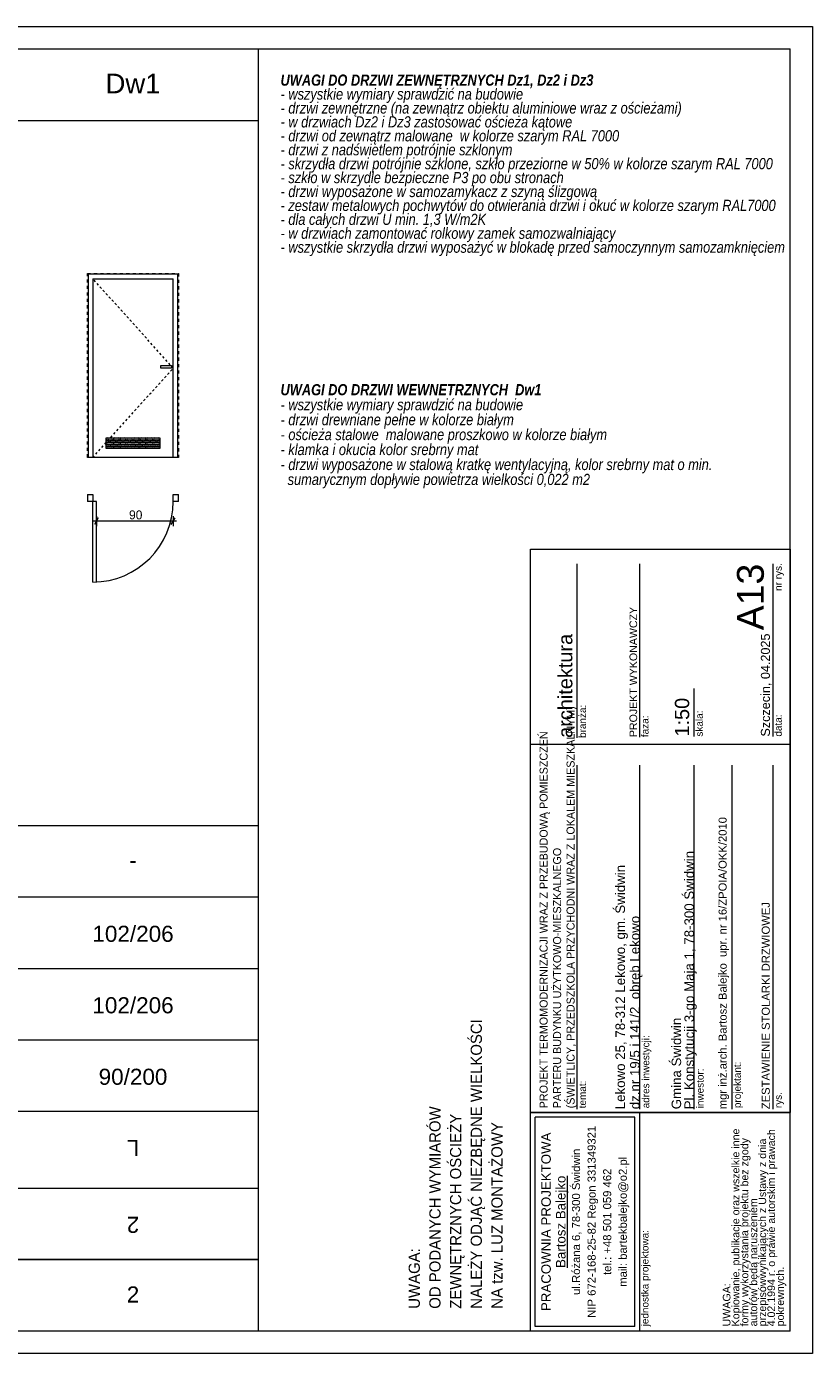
# Model space of a CAD drawing. Extents: x -11111 to 33789, y 5521 to 20371.
# Tile 4 of 4: x 24998 to 33789, y 5521 to 20371. Entities that reach past the tile are written whole.
import ezdxf

# ---------------------------------------------------------------- set-up
doc = ezdxf.new("R2010")
doc.units = 0
doc.header["$MEASUREMENT"] = 0
doc.linetypes.add('Hidden Line', pattern=[50, 25, -25])
doc.linetypes.add('Przerywana copy', pattern=[72.5, 35, -37.5])
for name, color, linetype, lineweight in [('Arch drzwi_Nr_Pióra__21', 7, 'Continuous', 13), ('Arch okna_Nr_Pióra__5', 7, 'Continuous', 13), ('Arch opisy okien_Nr_Pióra__1', 7, 'Continuous', 25), ('Arch opisy_Nr_Pióra__1', 7, 'Continuous', 25), ('Arch opisy_Nr_Pióra__21', 7, 'Continuous', 13), ('Arch opisy_Nr_Pióra__7', 7, 'Continuous', 13), ('ARCH stolarka_Nr_Pióra__21', 7, 'Continuous', 13), ('ARCH stolarka_Nr_Pióra__41', 7, 'Continuous', 9), ('ARCH TABELA_Nr_Pióra__1', 7, 'Continuous', 25), ('ARCH TABELA_Nr_Pióra__21', 7, 'Continuous', 13), ('ARCH TABELA_Nr_Pióra__7', 7, 'Continuous', 13), ('Arch wymiary_Nr_Pióra__21', 7, 'Continuous', 13), ('Arch ŚCIANY ZEW._Nr_Pióra__21', 7, 'Continuous', 13)]:
    doc.layers.add(name, color=color, linetype=linetype, lineweight=lineweight)
doc.layers.add('Arch kolorystyka_Nr_Pióra__102', color=7, linetype='Continuous', lineweight=13, true_color=0xcccccc)
doc.layers.add('Arch wymiary', color=7, linetype='Continuous')
doc.styles.add('GENERATED_STYLE_1', font='txt')
doc.styles.add('GENERATED_STYLE_10', font='txt')
doc.styles.add('GENERATED_STYLE_2', font='arial.ttf')
doc.styles.add('GENERATED_STYLE_3', font='arial.ttf')
doc.styles.add('GENERATED_STYLE_4', font='arial.ttf')
doc.styles.add('GENERATED_STYLE_5', font='arial.ttf')
doc.styles.add('GENERATED_STYLE_6', font='arial.ttf')
doc.styles.add('GENERATED_STYLE_9', font='txt')
doc.dimstyles.new('GENERATED_STYLE__2', dxfattribs={"dimtxt": 100, "dimasz": 57, "dimexe": 0.18, "dimexo": 0, "dimgap": 0.09, "dimtad": 1, "dimtih": 1, "dimtoh": 1, "dimdec": 0, "dimlfac": 0.1, "dimzin": 0, "dimdsep": 46, "dimtxsty": 'GENERATED_STYLE_1', "dimblk": 'ARROWHEAD_2', "dimblk1": 'ARROWHEAD_2', "dimblk2": 'ARROWHEAD_2', "dimcen": 0.09, "dimclrd": 7, "dimclre": 7, "dimclrt": 7, "dimadec": 0, "dimazin": 0, "dimtfac": 1, "dimtdec": 4, "dimtmove": 0, "dimatfit": 3, "dimfxl": 0, "dimtolj": 1, "dimtzin": 0, "dimarcsym": 0})

# ---------------------------------------------------------------- blocks, each defined once
blk = doc.blocks.new('*D28')
at = {"layer": 'Arch wymiary_Nr_Pióra__21', "linetype": 'Continuous'}
for p, q in [((25801, 14872), (25757, 14797)), ((25779, 14890), (25779, 14778)), ((26617, 14797), (26661, 14872)), ((26639, 14890), (26639, 14778)), ((25779, 14834), (25742, 14834)), ((26639, 14834), (25779, 14834)), ((26676, 14834), (26639, 14834))]:
    blk.add_line(p, q, dxfattribs=at)
at = {"layer": 'Arch wymiary_Nr_Pióra__21', "insert": (26145, 14854), "char_height": 100, "attachment_point": 7, "style": 'GENERATED_STYLE_1'}
blk.add_mtext('{90}', dxfattribs=at)
blk = doc.blocks.new('ARROWHEAD_2')
at = {"color": 0, "linetype": 'Continuous', "lineweight": 0}
for p, q in [((0, 0), (-1, 0)), ((-0.38, -0.66), (0.38, 0.66))]:
    blk.add_line(p, q, dxfattribs=at)

msp = doc.modelspace()

# ---------------------------------------------------------------- hatches: boundary and pattern name
at = {"layer": 'Arch kolorystyka_Nr_Pióra__102', "linetype": 'Continuous'}
msp.add_hatch(color=256, dxfattribs=at).paths.add_polyline_path([(25889.1, 15648.4), (26489.1, 15648.4), (26489.1, 15768.4), (25889.1, 15768.4)], flags=0)

# ---------------------------------------------------------------- linework, layer by layer
at = {"layer": 'Arch drzwi_Nr_Pióra__21', "linetype": 'Continuous'}
for p, q in [((25679.1, 15134.1), (25679.1, 15054.1)), ((25679.1, 15134.1), (25739.1, 15134.1)), ((25739.1, 15054.1), (25679.1, 15054.1)), ((25739.1, 15134.1), (25739.1, 15054.1)), ((25779.1, 15054.1), (25739.1, 15054.1)), ((25739.1, 14154.1), (25739.1, 15054.1)), ((25779.1, 14154.1), (25779.1, 15054.1)), ((26639.1, 15134.1), (26699.1, 15134.1)), ((26639.1, 15054.1), (26639.1, 15134.1)), ((26699.1, 15054.1), (26639.1, 15054.1)), ((26699.1, 15054.1), (26699.1, 15134.1))]:
    msp.add_line(p, q, dxfattribs=at)
msp.add_arc((25739.1, 15054.1), 900, 270, 0, dxfattribs=at)
at = {"layer": 'Arch okna_Nr_Pióra__5', "linetype": 'Hidden Line'}
for p, q in [((26639.1, 16548.4), (25739.1, 17548.4)), ((25739.1, 15548.4), (26639.1, 16548.4))]:
    msp.add_line(p, q, dxfattribs=at)
at = {"layer": 'Arch opisy_Nr_Pióra__1', "linetype": 'Continuous'}
msp.add_line((14389.1, 6570.6), (27589.1, 6570.6), dxfattribs=at)
at = {"layer": 'Arch opisy_Nr_Pióra__21', "linetype": 'Continuous'}
for p, q in [((14389.1, 20120.6), (33539.1, 20120.6)), ((27589.1, 20120.6), (27589.1, 5770.6)), ((33539.1, 5770.6), (33539.1, 20120.6)), ((14389.1, 19320.6), (27589.1, 19320.6)), ((14389.1, 11430.6), (27589.1, 11430.6)), ((14389.1, 10630.6), (27589.1, 10630.6)), ((14389.1, 9830.6), (27589.1, 9830.6)), ((14389.1, 9030.6), (27589.1, 9030.6)), ((14389.1, 8230.6), (27589.1, 8230.6)), ((14389.1, 7370.6), (27589.1, 7370.6)), ((33539.1, 5770.6), (14389.1, 5770.6))]:
    msp.add_line(p, q, dxfattribs=at)
at = {"layer": 'ARCH stolarka_Nr_Pióra__21', "linetype": 'Continuous'}
for p, q in [((26689.1, 17598.4), (25689.1, 17598.4)), ((25689.1, 17598.4), (25689.1, 15548.4)), ((25739.1, 17548.4), (26639.1, 17548.4)), ((25739.1, 17548.4), (25739.1, 15548.4)), ((26639.1, 15548.4), (26639.1, 17548.4)), ((26689.1, 15548.4), (26689.1, 17598.4)), ((26499.1, 16578.4), (26619.1, 16578.4)), ((26499.1, 16548.4), (26499.1, 16578.4)), ((26619.1, 16548.4), (26499.1, 16548.4)), ((26619.1, 16578.4), (26619.1, 16548.4)), ((26689.1, 15548.4), (25689.1, 15548.4))]:
    msp.add_line(p, q, dxfattribs=at)
at = {"layer": 'ARCH stolarka_Nr_Pióra__41', "linetype": 'Continuous'}
for p, q in [((25889.1, 15768.4), (26489.1, 15768.4)), ((25889.1, 15648.4), (25889.1, 15768.4)), ((25889.1, 15742.4), (25911.6, 15742.4)), ((25904.1, 15766.4), (25949.1, 15766.4)), ((25904.1, 15746.4), (25949.1, 15746.4)), ((25941.6, 15742.4), (25986.6, 15742.4)), ((25979.1, 15766.4), (26024.1, 15766.4)), ((25979.1, 15746.4), (26024.1, 15746.4)), ((26016.6, 15742.4), (26061.6, 15742.4)), ((26054.1, 15766.4), (26099.1, 15766.4)), ((26054.1, 15746.4), (26099.1, 15746.4)), ((26091.6, 15742.4), (26136.6, 15742.4)), ((26129.1, 15766.4), (26174.1, 15766.4)), ((26129.1, 15746.4), (26174.1, 15746.4)), ((26166.6, 15742.4), (26211.6, 15742.4)), ((26204.1, 15766.4), (26249.1, 15766.4)), ((26204.1, 15746.4), (26249.1, 15746.4)), ((26241.6, 15742.4), (26286.6, 15742.4)), ((26279.1, 15766.4), (26324.1, 15766.4)), ((26279.1, 15746.4), (26324.1, 15746.4)), ((26316.6, 15742.4), (26361.6, 15742.4)), ((26354.1, 15766.4), (26399.1, 15766.4)), ((26354.1, 15746.4), (26399.1, 15746.4)), ((26391.6, 15742.4), (26436.6, 15742.4)), ((26429.1, 15766.4), (26474.1, 15766.4)), ((26429.1, 15746.4), (26474.1, 15746.4)), ((26466.6, 15742.4), (26489.1, 15742.4)), ((26489.1, 15768.4), (26489.1, 15648.4)), ((25889.1, 15722.4), (25911.6, 15722.4)), ((25889.1, 15694.4), (25911.6, 15694.4)), ((25889.1, 15674.4), (25911.6, 15674.4)), ((26489.1, 15648.4), (25889.1, 15648.4)), ((25904.1, 15718.4), (25949.1, 15718.4)), ((25904.1, 15698.4), (25949.1, 15698.4)), ((25904.1, 15670.4), (25949.1, 15670.4)), ((25904.1, 15650.4), (25949.1, 15650.4)), ((25941.6, 15722.4), (25986.6, 15722.4)), ((25941.6, 15694.4), (25986.6, 15694.4)), ((25941.6, 15674.4), (25986.6, 15674.4)), ((25979.1, 15718.4), (26024.1, 15718.4)), ((25979.1, 15698.4), (26024.1, 15698.4)), ((25979.1, 15670.4), (26024.1, 15670.4)), ((25979.1, 15650.4), (26024.1, 15650.4)), ((26016.6, 15722.4), (26061.6, 15722.4)), ((26016.6, 15694.4), (26061.6, 15694.4)), ((26016.6, 15674.4), (26061.6, 15674.4)), ((26054.1, 15718.4), (26099.1, 15718.4)), ((26054.1, 15698.4), (26099.1, 15698.4)), ((26054.1, 15670.4), (26099.1, 15670.4)), ((26054.1, 15650.4), (26099.1, 15650.4)), ((26091.6, 15722.4), (26136.6, 15722.4)), ((26091.6, 15694.4), (26136.6, 15694.4)), ((26091.6, 15674.4), (26136.6, 15674.4)), ((26129.1, 15718.4), (26174.1, 15718.4)), ((26129.1, 15698.4), (26174.1, 15698.4)), ((26129.1, 15670.4), (26174.1, 15670.4)), ((26129.1, 15650.4), (26174.1, 15650.4)), ((26166.6, 15722.4), (26211.6, 15722.4)), ((26166.6, 15694.4), (26211.6, 15694.4)), ((26166.6, 15674.4), (26211.6, 15674.4)), ((26204.1, 15718.4), (26249.1, 15718.4)), ((26204.1, 15698.4), (26249.1, 15698.4)), ((26204.1, 15670.4), (26249.1, 15670.4)), ((26204.1, 15650.4), (26249.1, 15650.4)), ((26241.6, 15722.4), (26286.6, 15722.4)), ((26241.6, 15694.4), (26286.6, 15694.4)), ((26241.6, 15674.4), (26286.6, 15674.4)), ((26279.1, 15718.4), (26324.1, 15718.4)), ((26279.1, 15698.4), (26324.1, 15698.4)), ((26279.1, 15670.4), (26324.1, 15670.4)), ((26279.1, 15650.4), (26324.1, 15650.4)), ((26316.6, 15722.4), (26361.6, 15722.4)), ((26316.6, 15694.4), (26361.6, 15694.4)), ((26316.6, 15674.4), (26361.6, 15674.4)), ((26354.1, 15718.4), (26399.1, 15718.4)), ((26354.1, 15698.4), (26399.1, 15698.4)), ((26354.1, 15670.4), (26399.1, 15670.4)), ((26354.1, 15650.4), (26399.1, 15650.4)), ((26391.6, 15722.4), (26436.6, 15722.4)), ((26391.6, 15694.4), (26436.6, 15694.4)), ((26391.6, 15674.4), (26436.6, 15674.4)), ((26429.1, 15718.4), (26474.1, 15718.4)), ((26429.1, 15698.4), (26474.1, 15698.4)), ((26429.1, 15670.4), (26474.1, 15670.4)), ((26429.1, 15650.4), (26474.1, 15650.4)), ((26466.6, 15722.4), (26489.1, 15722.4)), ((26466.6, 15694.4), (26489.1, 15694.4)), ((26466.6, 15674.4), (26489.1, 15674.4))]:
    msp.add_line(p, q, dxfattribs=at)
for centre, start, end in [((25904.1, 15756.4), 90, 270), ((25911.6, 15732.4), 270, 90), ((25941.6, 15732.4), 90, 270), ((25949.1, 15756.4), 270, 90), ((25979.1, 15756.4), 90, 270), ((25986.6, 15732.4), 270, 90), ((26016.6, 15732.4), 90, 270), ((26024.1, 15756.4), 270, 90), ((26054.1, 15756.4), 90, 270), ((26061.6, 15732.4), 270, 90), ((26091.6, 15732.4), 90, 270), ((26099.1, 15756.4), 270, 90), ((26129.1, 15756.4), 90, 270), ((26136.6, 15732.4), 270, 90), ((26166.6, 15732.4), 90, 270), ((26174.1, 15756.4), 270, 90), ((26204.1, 15756.4), 90, 270), ((26211.6, 15732.4), 270, 90), ((26241.6, 15732.4), 90, 270), ((26249.1, 15756.4), 270, 90), ((26279.1, 15756.4), 90, 270), ((26286.6, 15732.4), 270, 90), ((26316.6, 15732.4), 90, 270), ((26324.1, 15756.4), 270, 90), ((26354.1, 15756.4), 90, 270), ((26361.6, 15732.4), 270, 90), ((26391.6, 15732.4), 90, 270), ((26399.1, 15756.4), 270, 90), ((26429.1, 15756.4), 90, 270), ((26436.6, 15732.4), 270, 90), ((26466.6, 15732.4), 90, 270), ((26474.1, 15756.4), 270, 90), ((25904.1, 15708.4), 90, 270), ((25904.1, 15660.4), 90, 270), ((25911.6, 15684.4), 270, 90), ((25941.6, 15684.4), 90, 270), ((25949.1, 15708.4), 270, 90), ((25949.1, 15660.4), 270, 90), ((25979.1, 15708.4), 90, 270), ((25979.1, 15660.4), 90, 270), ((25986.6, 15684.4), 270, 90), ((26016.6, 15684.4), 90, 270), ((26024.1, 15708.4), 270, 90), ((26024.1, 15660.4), 270, 90), ((26054.1, 15708.4), 90, 270), ((26054.1, 15660.4), 90, 270), ((26061.6, 15684.4), 270, 90), ((26091.6, 15684.4), 90, 270), ((26099.1, 15708.4), 270, 90), ((26099.1, 15660.4), 270, 90), ((26129.1, 15708.4), 90, 270), ((26129.1, 15660.4), 90, 270), ((26136.6, 15684.4), 270, 90), ((26166.6, 15684.4), 90, 270), ((26174.1, 15708.4), 270, 90), ((26174.1, 15660.4), 270, 90), ((26204.1, 15708.4), 90, 270), ((26204.1, 15660.4), 90, 270), ((26211.6, 15684.4), 270, 90), ((26241.6, 15684.4), 90, 270), ((26249.1, 15708.4), 270, 90), ((26249.1, 15660.4), 270, 90), ((26279.1, 15708.4), 90, 270), ((26279.1, 15660.4), 90, 270), ((26286.6, 15684.4), 270, 90), ((26316.6, 15684.4), 90, 270), ((26324.1, 15708.4), 270, 90), ((26324.1, 15660.4), 270, 90), ((26354.1, 15708.4), 90, 270), ((26354.1, 15660.4), 90, 270), ((26361.6, 15684.4), 270, 90), ((26391.6, 15684.4), 90, 270), ((26399.1, 15708.4), 270, 90), ((26399.1, 15660.4), 270, 90), ((26429.1, 15708.4), 90, 270), ((26429.1, 15660.4), 90, 270), ((26436.6, 15684.4), 270, 90), ((26466.6, 15684.4), 90, 270), ((26474.1, 15708.4), 270, 90), ((26474.1, 15660.4), 270, 90)]:
    msp.add_arc(centre, 10, start, end, dxfattribs=at)
at = {"layer": 'ARCH TABELA_Nr_Pióra__21', "linetype": 'Continuous'}
for p, q in [((12889.1, 20370.6), (33789.1, 20370.6)), ((33789.1, 20370.6), (33789.1, 5520.6)), ((30633.5, 5770.6), (30633.5, 14520.6)), ((30633.5, 14520.6), (33539.1, 14520.6)), ((33539.1, 14520.6), (33539.1, 8217.4)), ((31158.1, 12409.4), (31158.1, 14359.1)), ((31856.9, 12418.2), (31856.9, 14359.1)), ((33347.9, 13540.8), (33347.9, 14359.1)), ((33347.9, 12424.1), (33347.9, 13565)), ((32464.7, 12424.1), (32464.7, 12963.9)), ((30633.5, 12339.8), (33539.1, 12339.8)), ((31158.1, 8253.6), (31158.1, 12103.5)), ((31856.9, 8253.6), (31856.9, 12103.5)), ((32464.7, 8253.6), (32464.7, 12103.5)), ((32890.1, 8253.6), (32890.1, 12103.5)), ((33347.9, 8253.6), (33347.9, 12103.5)), ((30633.5, 8217.4), (33539.1, 8217.4)), ((31856.9, 8217.4), (30633.5, 8217.4)), ((30633.5, 5770.6), (30633.5, 8217.4)), ((33539.1, 8217.4), (30833.5, 8217.4)), ((31856.9, 5770.6), (31856.9, 8217.4)), ((33539.1, 5770.6), (33539.1, 8217.4)), ((30686.7, 5823.8), (30686.7, 8164.2)), ((31803.7, 8164.2), (30686.7, 8164.2)), ((31803.7, 5823.8), (31803.7, 8164.2)), ((31803.7, 5823.8), (30686.7, 5823.8)), ((33539.1, 5770.6), (30633.5, 5770.6)), ((31856.9, 5770.6), (30633.5, 5770.6)), ((33789.1, 5520.6), (12889.1, 5520.6))]:
    msp.add_line(p, q, dxfattribs=at)
at = {"layer": 'Arch ŚCIANY ZEW._Nr_Pióra__21', "linetype": 'Przerywana copy'}
for p, q in [((25679.1, 15548.4), (25679.1, 17608.4)), ((25679.1, 17608.4), (26699.1, 17608.4)), ((26699.1, 17608.4), (26699.1, 15548.4)), ((26699.1, 15548.4), (25679.1, 15548.4))]:
    msp.add_line(p, q, dxfattribs=at)

# ---------------------------------------------------------------- texts
at = {"layer": 'Arch opisy okien_Nr_Pióra__1', "linetype": 'Continuous', "attachment_point": 2}
for s, insert, char_height, style in [('{Dw1}', (26189.1, 19843.2), 220, 'GENERATED_STYLE_2'), ('{-}', (26189.1, 11130.9), 180, 'GENERATED_STYLE_3'), ('{102/206}', (26189.1, 10307.3), 180, 'GENERATED_STYLE_3'), ('{102/206}', (26189.1, 9507.3), 180, 'GENERATED_STYLE_3'), ('{90/200}', (26189.1, 8707.3), 180, 'GENERATED_STYLE_3'), ('{2}', (26189.1, 6270.9), 180, 'GENERATED_STYLE_2')]:
    msp.add_mtext(s, dxfattribs=dict(at, insert=insert, char_height=char_height, style=style))
at = {"layer": 'Arch opisy okien_Nr_Pióra__1', "linetype": 'Continuous', "char_height": 180, "attachment_point": 2, "rotation": 180, "style": 'GENERATED_STYLE_3'}
for s, insert in [('{L}', (26189.1, 7730.3)), ('{2}', (26189.1, 6870.3))]:
    msp.add_mtext(s, dxfattribs=dict(at, insert=insert))
at = {"layer": 'Arch opisy_Nr_Pióra__1', "linetype": 'Continuous', "insert": (27839.1, 16369), "char_height": 125, "width": 5700, "attachment_point": 1, "line_spacing_factor": 0.803174, "style": 'GENERATED_STYLE_9'}
msp.add_mtext('\\A1;{\\fArial Narrow Europa Środkowa|b1|i1|c0|p34;UWAGI DO DRZWI WEWNETRZNYCH  Dw1\\P\\fArial Narrow Europa Środkowa|b0|i1|c0|p34;- wszystkie wymiary sprawdzić na budowie\\P- drzwi drewniane pełne w kolorze białym\\P- ościeża stalowe  malowane proszkowo w kolorze białym\\P- klamka i okucia kolor srebrny mat\\P- drzwi wyposażone w stalową kratkę wentylacyjną, kolor srebrny mat o min. \\P  sumarycznym dopływie powietrza wielkości 0,022 m2}', dxfattribs=at)
at = {"layer": 'Arch opisy_Nr_Pióra__1', "linetype": 'Continuous', "insert": (29272.4, 6020.6), "char_height": 125, "width": 5700, "attachment_point": 1, "rotation": 90, "line_spacing_factor": 1.109729, "style": 'GENERATED_STYLE_9'}
msp.add_mtext('{UWAGA:\\POD PODANYCH WYMIARÓW \\PZEWNĘTRZNYCH OŚCIEŻY\\PNALEŻY ODJĄĆ NIEZBĘDNE WIELKOŚCI\\PNA tzw. LUZ MONTAŻOWY}', dxfattribs=at)
at = {"layer": 'Arch opisy_Nr_Pióra__7', "linetype": 'Continuous', "insert": (27839.1, 19833.7), "char_height": 125, "width": 6001.259, "attachment_point": 1, "line_spacing_factor": 0.747624, "style": 'GENERATED_STYLE_9'}
msp.add_mtext('\\A1;{\\fArial Narrow Europa Środkowa|b1|i1|c0|p34;UWAGI DO DRZWI ZEWNĘTRZNYCH Dz1, Dz2 i Dz3\\P\\fArial Narrow Europa Środkowa|b0|i1|c0|p34;- wszystkie wymiary sprawdzić na budowie\\P- drzwi zewnętrzne (na zewnątrz obiektu aluminiowe wraz z ościeżami) \\P- w drzwiach Dz2 i Dz3 zastosować ościeża kątowe\\P- drzwi od zewnątrz malowane  w kolorze szarym RAL 7000\\P- drzwi z nadświetlem potrójnie szklonym\\P- skrzydła drzwi potrójnie szklone, szkło przeziorne w 50% w kolorze szarym RAL 7000\\P- szkło w skrzydle bezpieczne P3 po obu stronach\\P- drzwi wyposażone w samozamykacz z szyną ślizgową \\P- zestaw metalowych pochwytów do otwierania drzwi i okuć w kolorze szarym RAL7000\\P- dla całych drzwi U min. 1,3 W/m2K\\P- w drzwiach zamontować rolkowy zamek samozwalniający\\P- wszystkie skrzydła drzwi wyposażyć w blokadę przed samoczynnym samozamknięciem}', dxfattribs=at)
at = {"layer": 'ARCH TABELA_Nr_Pióra__1', "linetype": 'Continuous', "insert": (31742.8, 12418.2), "char_height": 85, "attachment_point": 1, "rotation": 90, "style": 'GENERATED_STYLE_4'}
msp.add_mtext('{PROJEKT WYKONAWCZY}', dxfattribs=at)
at = {"layer": 'ARCH TABELA_Nr_Pióra__1', "linetype": 'Continuous', "rotation": 90}
for s, insert, char_height, attachment_point, line_spacing_factor, style in [('{\\pt11271.3;PROJEKT TERMOMODERNIZACJI WRAZ Z PRZEBUDOWĄ POMIESZCZEŃ \\P\\pt11271.3;PARTERU BUDYNKU UŻYTKOWO-MIESZKALNEGO\\P\\pt11271.3;(ŚWIETLICY, PRZEDSZKOLA PRZYCHODNI WRAZ Z LOKALEM MIESZKALNYM)}', (31155.8, 8264.2), 90, 7, 1.005757, 'GENERATED_STYLE_10'), ('{Gmina Świdwin\\PPl. Konstytucji 3-go Maja 1, 78-300 Świdwin}', (32495.3, 8253.6), 106.383, 7, 0.807442, 'GENERATED_STYLE_4'), ('{Lekowo 25, 78-312 Lekowo, gm. Świdwin\\Pdz.nr 19/5 i 141/2  obręb Lekowo}', (31887.5, 8253.6), 106.383, 7, 0.918867, 'GENERATED_STYLE_4'), ('{\\PZESTAWIENIE STOLARKI DRZWIOWEJ}', (33065, 8253.6), 90, 1, 1.043016, 'GENERATED_STYLE_5')]:
    msp.add_mtext(s, dxfattribs=dict(at, insert=insert, char_height=char_height, attachment_point=attachment_point, line_spacing_factor=line_spacing_factor, style=style))
at = {"layer": 'ARCH TABELA_Nr_Pióra__7', "linetype": 'Continuous', "rotation": 90, "style": 'GENERATED_STYLE_4'}
for s, insert, char_height, attachment_point in [('{A13}', (32945, 14359.1), 300, 3), ('{nr rys.}', (33366.1, 14055.1), 79.79, 1), ('{architektura}', (30943.8, 12409.4), 159.58, 1), ('{Szczecin, 04.2025}', (33212.2, 12424.1), 101.064, 1), ('{branża:}', (31176.4, 12409.4), 79.79, 1), ('{1:50}', (32250.4, 12424.1), 159.58, 1), ('{faza:}', (31875.1, 12418.2), 79.79, 1), ('{skala:}', (32482.9, 12424.1), 79.79, 1), ('{data:}', (33366.1, 12424.1), 79.79, 1), ('{mgr inż.arch. Bartosz Balejko  upr. nr 16/ZPOIA/OKK/2010}', (32739.2, 8253.6), 90, 1), ('{adres inwestycji:}', (31883.7, 8264.2), 79.79, 1), ('{projektant:}', (32908.4, 8266.5), 79.79, 1), ('{inwestor:}', (32491.5, 8264.2), 79.79, 1), ('{temat:}', (31176.4, 8264.2), 79.79, 1), ('{rys.}', (33366.1, 8266.5), 79.79, 1), ('{jednostka projektowa:}', (31875.1, 5823.8), 79.79, 1)]:
    msp.add_mtext(s, dxfattribs=dict(at, insert=insert, char_height=char_height, attachment_point=attachment_point))
for s, insert, char_height, width, attachment_point, line_spacing_factor in [('{ul.Różana 6, 78-300 Świdwin\\PNIP 672-168-25-82 Regon 331349321\\Ptel.: +48 501 059 462\\Pmail: bartekbalejko@o2.pl}', (31099.2, 6994), 90.426, 2340.426, 2, 1.156383), ('{UWAGA:\\PKopiowanie, publikacje oraz wszelkie inne formy wykorzystania projektu bez zgody autorów będą naruszeniem przepisówwynikających z Ustawy z dnia 4.02.1994 r. o prawie autorskim i prawach pokrewnych.}', (32786.5, 5823.8), 85.1064, 2241.704, 1, 0.703415)]:
    msp.add_mtext(s, dxfattribs=dict(at, insert=insert, char_height=char_height, width=width, attachment_point=attachment_point, line_spacing_factor=line_spacing_factor))
at = {"layer": 'ARCH TABELA_Nr_Pióra__7', "linetype": 'Continuous', "insert": (30755.9, 6994), "char_height": 106.383, "attachment_point": 2, "rotation": 90, "line_spacing_factor": 0.926719, "style": 'GENERATED_STYLE_6'}
msp.add_mtext('{PRACOWNIA PROJEKTOWA\\P\\LBartosz Balejko}', dxfattribs=at)

# ---------------------------------------------------------------- dimensions: what is measured, and where the dimension line sits
at = {"layer": 'Arch wymiary', "linetype": 'Continuous'}
dim = msp.add_linear_dim(base=(26639.1, 14834.1), p1=(26639.1, 15054.1), p2=(25779.1, 15054.1), angle=180, text='90', dimstyle='GENERATED_STYLE__2', dxfattribs=at)
dim.commit()
dim.dimension.update_dxf_attribs({"geometry": '*D28', "text_midpoint": (26221, 14904.1)})

doc.saveas('drawing.dxf')
